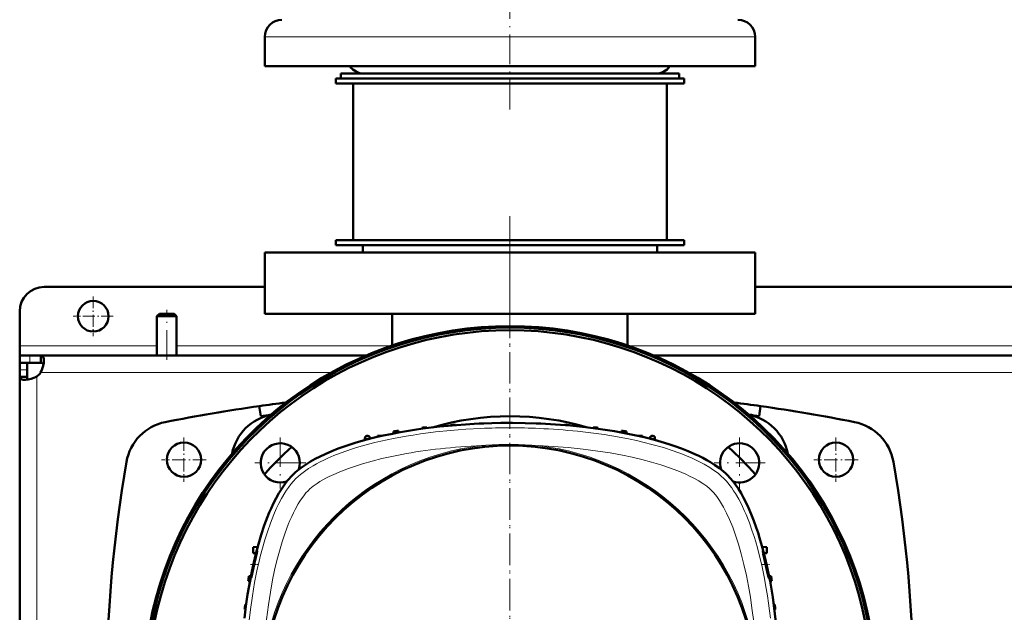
# Model space of a CAD drawing. Extents: x -2065 to 2446, y -1996 to 695.
# Tile 16 of 58: x -303 to 98, y -1396 to -1155. Entities that reach past the tile are written whole.
import ezdxf

# ---------------------------------------------------------------- set-up
doc = ezdxf.new("R2010")
doc.units = 0
doc.linetypes.add('DASHDOT', pattern=[18.5, 12, -3, 0.5, -3])

msp = doc.modelspace()

# ---------------------------------------------------------------- linework, layer by layer
at = {"color": 7, "linetype": 'DASHDOT', "lineweight": 18}
for p, q in [((-103.43, -1191.33), (-103.43, -1016.13)), ((-103.44, -1234.88), (-103.44, -1623.58)), ((-103.43, -1235.7), (-103.43, -1622.76)), ((-103.43, -1277.73), (-103.43, -1241.73)), ((-243.43, -1293.43), (-243.43, -1273.03)), ((-197.13, -1325.14), (-197.13, -1345.94)), ((-9.74, -1325.14), (-9.74, -1345.94)), ((-186.73, -1335.54), (-207.53, -1335.54)), ((0.66, -1335.54), (-20.14, -1335.54))]:
    msp.add_line(p, q, dxfattribs=at)
at = {"color": 7, "lineweight": 18}
for p, q in [((-191.19, -1161.73), (-203.43, -1161.73)), ((-3.43, -1161.73), (-191.19, -1161.73)), ((-247.43, -1287.73), (-303.43, -1287.73)), ((-151.69, -1287.73), (-239.43, -1287.73)), ((348.31, -1287.73), (-55.2, -1287.73)), ((-299.32, -1291.73), (-299.32, -1294.73)), ((-303.43, -1297.6), (-300.43, -1297.6)), ((-296.43, -1300.27), (-296.43, -1429.23)), ((-176.38, -1298.73), (-294.9, -1298.73)), ((323.62, -1298.73), (-30.51, -1298.73))]:
    msp.add_line(p, q, dxfattribs=at)
at = {"color": 7, "lineweight": 50}
for p, q in [((-203.43, -1173.73), (-203.43, -1161.73)), ((-3.43, -1173.73), (-3.43, -1161.73)), ((-191.19, -1173.73), (-203.43, -1173.73)), ((-3.43, -1173.73), (-191.19, -1173.73)), ((-172.43, -1176.73), (-42.88, -1176.73)), ((-172.43, -1176.73), (-172.43, -1178.73)), ((-155.65, -1176.73), (-162.93, -1176.73)), ((-43.93, -1176.73), (-155.65, -1176.73)), ((-42.88, -1176.73), (-34.43, -1176.73)), ((-34.43, -1176.73), (-34.43, -1178.73)), ((-174.43, -1178.73), (-103.43, -1178.73)), ((-174.43, -1178.73), (-174.43, -1180.73)), ((-174.43, -1180.73), (-103.43, -1180.73)), ((-172.43, -1178.73), (-42.88, -1178.73)), ((-167.43, -1180.73), (-167.43, -1244.73)), ((-103.43, -1178.73), (-32.43, -1178.73)), ((-103.43, -1180.73), (-32.43, -1180.73)), ((-42.88, -1178.73), (-34.43, -1178.73)), ((-39.43, -1180.73), (-39.43, -1244.73)), ((-32.43, -1178.73), (-32.43, -1180.73)), ((-174.43, -1244.73), (-103.43, -1244.73)), ((-174.43, -1244.73), (-174.43, -1246.73)), ((-167.43, -1244.73), (-103.43, -1244.73)), ((-103.43, -1244.73), (-39.43, -1244.73)), ((-103.43, -1244.73), (-32.43, -1244.73)), ((-32.43, -1244.73), (-32.43, -1246.73)), ((-174.43, -1246.73), (-103.43, -1246.73)), ((-163.43, -1249.73), (-163.43, -1246.73)), ((-103.43, -1246.73), (-32.43, -1246.73)), ((-43.43, -1249.73), (-43.43, -1246.73)), ((-3.43, -1249.73), (-203.43, -1249.73)), ((-203.43, -1274.73), (-203.43, -1249.73)), ((-3.43, -1249.73), (-3.43, -1274.73)), ((-203.43, -1263.73), (-293.43, -1263.73)), ((296.57, -1263.73), (-3.43, -1263.73)), ((-303.43, -1287.73), (-303.43, -1273.73)), ((-246.43, -1274.73), (-247.43, -1275.73)), ((-247.43, -1275.73), (-247.43, -1291.73)), ((-239.43, -1275.73), (-247.43, -1275.73)), ((-240.43, -1274.73), (-246.43, -1274.73)), ((-240.43, -1274.73), (-239.43, -1275.73)), ((-239.43, -1275.73), (-239.43, -1291.73)), ((-3.43, -1274.73), (-203.43, -1274.73)), ((-151.43, -1287.65), (-151.43, -1274.73)), ((-55.43, -1287.65), (-55.43, -1274.73)), ((-303.43, -1291.73), (-303.43, -1287.73)), ((-303.43, -1291.73), (-303.43, -1294.73)), ((-299.32, -1291.73), (-303.43, -1291.73)), ((-294.76, -1291.73), (-299.32, -1291.73)), ((-294.76, -1291.73), (-294.76, -1294.73)), ((-162.13, -1291.73), (-294.76, -1291.73)), ((337.87, -1291.73), (-44.76, -1291.73)), ((-303.43, -1294.73), (-303.3, -1294.73)), ((-303.43, -1294.73), (-303.43, -1297.6)), ((-299.32, -1294.73), (-303.43, -1294.73)), ((-300.43, -1294.73), (-300.43, -1297.6)), ((-299.32, -1294.73), (-294.76, -1294.73)), ((-303.43, -1297.6), (-303.43, -1300.41)), ((-303.43, -1300.41), (-300.43, -1300.41)), ((-303.43, -1300.41), (-303.43, -1429.23)), ((-300.43, -1300.41), (-300.43, -1297.6)), ((-205.09, -1316.45), (-205.68, -1312.36)), ((-1.78, -1316.45), (-1.19, -1312.36)), ((-139.31, -1321.22), (-139.32, -1321.61)), ((-137.31, -1321), (-137.3, -1321.34)), ((-127.68, -1320.14), (-127.69, -1320.29)), ((-125.68, -1320), (-125.68, -1320.12)), ((-116.06, -1319.48), (-116.06, -1319.52)), ((-114.06, -1319.41), (-114.06, -1319.43)), ((-92.81, -1319.41), (-92.81, -1319.43)), ((-90.81, -1319.48), (-90.81, -1319.52)), ((-81.18, -1320), (-81.19, -1320.12)), ((-79.18, -1320.14), (-79.18, -1320.29)), ((-69.56, -1321), (-69.57, -1321.34)), ((-67.56, -1321.22), (-67.55, -1321.61)), ((-162.59, -1325.46), (-162.59, -1325.64)), ((-160.51, -1325.69), (-160.52, -1325.45)), ((-157.43, -1324.53), (-157.45, -1324.94)), ((-155.66, -1324.53), (-157.43, -1324.53)), ((-150.93, -1322.72), (-150.96, -1323.55)), ((-148.93, -1322.43), (-148.91, -1323.16)), ((-57.93, -1322.43), (-57.96, -1323.16)), ((-55.93, -1322.72), (-55.91, -1323.55)), ((-49.43, -1324.53), (-51.21, -1324.53)), ((-49.43, -1324.53), (-49.42, -1324.94)), ((-46.36, -1325.69), (-46.35, -1325.45)), ((-44.28, -1325.46), (-44.28, -1325.64)), ((-162.62, -1326.25), (-162.59, -1325.64)), ((-44.25, -1326.25), (-44.28, -1325.64)), ((-243.43, -1334.25), (-243.43, -1334.21)), ((22.57, -1334.21), (22.57, -1334.25)), ((-236.41, -1341.23), (-236.46, -1341.23)), ((29.59, -1341.23), (29.54, -1341.23)), ((-206.34, -1369.76), (-208.17, -1369.86)), ((-208.17, -1372.36), (-208.17, -1369.86)), ((-207.04, -1372.42), (-208.17, -1372.36)), ((-0.53, -1369.76), (1.34, -1369.86)), ((0.17, -1372.42), (1.34, -1372.36)), ((1.34, -1369.86), (1.34, -1372.36)), ((-209.12, -1381.7), (-209.94, -1381.73)), ((3.08, -1381.73), (2.25, -1381.7)), ((-209.51, -1383.76), (-210.23, -1383.73)), ((3.36, -1383.73), (2.64, -1383.76)), ((-211.45, -1393.36), (-211.05, -1393.34)), ((4.58, -1393.36), (4.19, -1393.34)), ((-211.33, -1395.37), (-211.66, -1395.36)), ((4.79, -1395.36), (4.46, -1395.37))]:
    msp.add_line(p, q, dxfattribs=at)
at = {"color": 7, "linetype": 'DASHDOT', "lineweight": 18, "ltscale": 0.40625}
for p, q in [((-273.43, -1267.61), (-273.43, -1283.86)), ((-265.31, -1275.73), (-281.56, -1275.73))]:
    msp.add_line(p, q, dxfattribs=at)
at = {"color": 7, "linetype": 'DASHDOT', "lineweight": 18, "ltscale": 0.454999}
for p, q in [((-236.43, -1325.13), (-236.43, -1343.33)), ((29.57, -1325.13), (29.57, -1343.33))]:
    msp.add_line(p, q, dxfattribs=at)
at = {"color": 7, "linetype": 'DASHDOT', "lineweight": 18, "ltscale": 0.455}
for p, q in [((-227.33, -1334.23), (-245.53, -1334.23)), ((38.67, -1334.23), (20.47, -1334.23))]:
    msp.add_line(p, q, dxfattribs=at)
at = {"color": 7, "linetype": 'DASHDOT', "lineweight": 18, "ltscale": 0.076287}
msp.add_line((-209.33, -1376.93), (-206.27, -1376.93), dxfattribs=at)
at = {"color": 7, "linetype": 'DASHDOT', "lineweight": 18, "ltscale": 0.075502}
msp.add_line((-0.57, -1376.93), (2.45, -1376.93), dxfattribs=at)
at = {"color": 7, "lineweight": 50}
for points in [[(-294.76, -1291.73), (-294.37, -1291.79), (-294.06, -1291.96), (-293.83, -1292.27), (-293.66, -1292.69), (-293.58, -1293.15), (-293.56, -1293.69)], [(-293.56, -1293.69), (-293.63, -1294.75), (-293.85, -1295.92), (-294.21, -1297.13), (-294.52, -1297.95), (-294.9, -1298.73)], [(-294.76, -1294.73), (-294.3, -1294.78), (-293.94, -1294.94), (-293.7, -1295.2)], [(-301.48, -1301.61), (-301.95, -1301.59), (-302.38, -1301.53), (-302.65, -1301.45), (-302.88, -1301.35), (-303.11, -1301.2), (-303.27, -1301.02), (-303.4, -1300.74), (-303.43, -1300.41)], [(-296.43, -1300.27), (-297.01, -1300.55), (-297.6, -1300.8), (-298.79, -1301.2), (-299.97, -1301.47), (-301.07, -1301.6), (-301.48, -1301.61)], [(-299.96, -1301.47), (-300.23, -1301.23), (-300.39, -1300.87), (-300.43, -1300.41)], [(-103.43, -1319.23), (-97.19, -1319.3), (-90.98, -1319.51), (-84.8, -1319.85), (-78.68, -1320.34), (-72.63, -1320.97), (-69.55, -1321.34), (-66.5, -1321.76), (-63.62, -1322.19), (-60.77, -1322.66), (-56.69, -1323.39), (-52.67, -1324.21), (-48.73, -1325.11)], [(-178.8, -1331.92), (-176.16, -1330.78), (-173.46, -1329.71), (-170.71, -1328.73), (-168.64, -1328.04), (-166.55, -1327.38), (-162.34, -1326.18), (-158.14, -1325.11)], [(-48.73, -1325.11), (-44.53, -1326.18), (-40.32, -1327.38), (-38.23, -1328.04), (-36.16, -1328.73), (-33.41, -1329.71), (-30.71, -1330.78), (-28.07, -1331.92)], [(-28.07, -1331.92), (-26.43, -1332.68), (-24.75, -1333.52), (-23.18, -1334.36), (-21.62, -1335.26), (-19.79, -1336.42), (-18.01, -1337.68), (-16.3, -1339.04), (-15.49, -1339.76), (-14.71, -1340.51)], [(-211.74, -1398.82), (-211.15, -1394.01), (-210.45, -1389.26), (-209.98, -1386.42), (-209.48, -1383.6), (-208.76, -1379.89), (-207.96, -1376.23), (-207.1, -1372.65), (-206.04, -1368.7), (-204.9, -1364.85), (-203.65, -1361.14), (-202.32, -1357.56), (-201.61, -1355.83), (-200.88, -1354.15), (-199.86, -1351.97), (-198.8, -1349.89), (-197.69, -1347.91), (-196.39, -1345.81), (-195.04, -1343.87), (-194.3, -1342.91), (-193.56, -1342.01), (-192.86, -1341.24), (-192.16, -1340.51)], [(-6.12, -1353.87), (-4.98, -1356.51), (-3.92, -1359.21), (-2.93, -1361.95), (-2.24, -1364.03), (-1.58, -1366.12), (-0.38, -1370.33), (0.69, -1374.53)], [(-206.99, -1372.68), (-207.4, -1374.22), (-208.15, -1377.36), (-208.68, -1379.95), (-209.02, -1381.99), (-209.06, -1382.38), (-209.06, -1382.42), (-209.05, -1382.43), (-209.05, -1382.43), (-209.05, -1382.43), (-209.05, -1382.43)], [(-208.63, -1380.84), (-207.61, -1376.29), (-207.08, -1373.93), (-206.69, -1372.18), (-206.57, -1371.58), (-206.56, -1371.45)], [(-206.57, -1371.43), (-206.57, -1371.43), (-206.58, -1371.44), (-206.59, -1371.46), (-206.68, -1371.67)], [(-0.3, -1371.43), (-0.3, -1371.43), (-0.3, -1371.44), (-0.31, -1371.44), (-0.31, -1371.46), (-0.28, -1371.69)], [(1.97, -1380.84), (1.55, -1378.67), (1.03, -1376.25), (0.45, -1373.9), (-0.04, -1372.17), (-0.23, -1371.58), (-0.28, -1371.45)], [(-0.07, -1372.69), (0.99, -1377.39), (1.56, -1379.96), (2.04, -1381.99), (2.15, -1382.38), (2.17, -1382.43), (2.18, -1382.43), (2.18, -1382.43)], [(-209.05, -1382.43), (-209.05, -1382.43), (-209.04, -1382.43), (-209.02, -1382.39), (-208.91, -1382.02)], [(2.18, -1382.43), (2.18, -1382.43), (2.18, -1382.43), (2.18, -1382.43), (2.19, -1382.42), (2.19, -1382.38), (2.15, -1382.01)]]:
    msp.add_lwpolyline(points, dxfattribs=at)
at = {"color": 7, "lineweight": 18}
for points in [[(-115.29, -1321.49), (-121.47, -1321.83), (-127.63, -1322.3), (-133.75, -1322.93), (-136.82, -1323.3), (-139.88, -1323.72), (-142.87, -1324.16), (-145.83, -1324.65), (-151, -1325.6), (-153.55, -1326.12), (-156.08, -1326.68), (-158.59, -1327.28), (-161.08, -1327.91), (-163.54, -1328.59), (-165.97, -1329.3), (-168.01, -1329.94), (-170.03, -1330.61), (-172.67, -1331.56), (-175.25, -1332.57), (-177.75, -1333.64), (-179.32, -1334.37), (-180.86, -1335.13), (-182.33, -1335.9), (-183.76, -1336.71), (-185.59, -1337.84), (-187.31, -1339.02), (-188.9, -1340.26), (-189.86, -1341.08), (-190.74, -1341.92)], [(-16.13, -1341.92), (-17.22, -1340.9), (-18.42, -1339.89), (-19.73, -1338.9), (-20.78, -1338.18), (-21.87, -1337.46), (-24.21, -1336.08), (-26.72, -1334.77), (-29.39, -1333.52), (-31.16, -1332.76), (-32.98, -1332.03), (-34.9, -1331.3), (-36.85, -1330.61), (-40.85, -1329.32), (-44.98, -1328.13), (-49.24, -1327.05), (-51.79, -1326.46), (-54.37, -1325.9), (-59.62, -1324.89), (-64.96, -1324.01), (-70.39, -1323.26), (-75.88, -1322.63)], [(-28.71, -1341.61), (-30.14, -1340.89), (-31.62, -1340.19), (-33.25, -1339.47), (-34.94, -1338.78), (-38.3, -1337.52), (-41.95, -1336.3), (-45.71, -1335.19), (-49.57, -1334.17), (-53.51, -1333.24), (-57.51, -1332.41), (-62.53, -1331.49), (-67.62, -1330.69), (-70.61, -1330.29), (-73.62, -1329.92), (-79.67, -1329.29), (-85.76, -1328.82), (-91.88, -1328.48)], [(-147.59, -1332.07), (-151.67, -1332.88), (-155.69, -1333.78), (-159.64, -1334.77), (-163.53, -1335.87), (-167.31, -1337.08), (-169.24, -1337.76), (-171.13, -1338.46), (-172.77, -1339.12), (-174.38, -1339.8)], [(-174.38, -1339.8), (-177.14, -1341.09), (-178.48, -1341.78), (-179.78, -1342.5), (-180.94, -1343.19), (-182.05, -1343.89), (-183.66, -1345.03), (-185.05, -1346.17), (-185.8, -1346.87)], [(-190.74, -1341.92), (-191.8, -1343.05), (-192.83, -1344.28), (-193.82, -1345.6), (-194.54, -1346.65), (-195.24, -1347.73), (-196.59, -1350.02), (-197.7, -1352.12), (-198.75, -1354.3), (-199.74, -1356.56), (-200.45, -1358.3), (-201.13, -1360.07), (-202.41, -1363.69), (-203.46, -1366.99), (-204.42, -1370.36), (-205.31, -1373.78), (-205.92, -1376.3), (-206.49, -1378.85), (-207.05, -1381.57), (-207.58, -1384.32), (-208.5, -1389.79), (-209.3, -1395.31), (-209.96, -1400.89)], [(-21.07, -1346.87), (-22.02, -1346), (-23.13, -1345.1), (-24.37, -1344.2), (-25.37, -1343.54), (-26.44, -1342.88), (-28.71, -1341.61)], [(2.87, -1398.92), (2.5, -1395.85), (2.08, -1392.79), (1.64, -1389.8), (1.15, -1386.83), (0.26, -1381.99), (-0.74, -1377.21), (-1.88, -1372.5), (-2.51, -1370.13), (-3.17, -1367.79), (-3.85, -1365.58), (-4.56, -1363.4), (-5.78, -1359.96), (-7.1, -1356.63), (-7.82, -1354.97), (-8.58, -1353.34), (-9.31, -1351.85), (-10.07, -1350.4), (-11.45, -1348.02), (-12.18, -1346.87), (-12.93, -1345.77), (-13.68, -1344.74), (-14.46, -1343.77), (-15.28, -1342.81), (-16.13, -1341.92)], [(-185.8, -1346.87), (-186.67, -1347.82), (-187.57, -1348.93), (-188.46, -1350.17), (-189.13, -1351.17), (-189.79, -1352.23), (-191.06, -1354.51)], [(-2.68, -1417.68), (-3, -1411.8), (-3.45, -1405.95), (-4.01, -1400.37), (-4.7, -1394.84), (-5.37, -1390.32), (-6.13, -1385.84), (-6.99, -1381.42), (-7.98, -1376.96), (-9.09, -1372.6), (-10.19, -1368.76), (-11.39, -1365.03), (-12.57, -1361.79), (-13.84, -1358.67), (-15.04, -1356.05), (-16.3, -1353.59), (-17.1, -1352.2), (-17.92, -1350.88), (-19.06, -1349.23), (-20.22, -1347.8), (-21.07, -1346.87)], [(-191.06, -1354.51), (-191.78, -1355.94), (-192.48, -1357.42), (-193.19, -1359.05), (-193.89, -1360.73), (-195.15, -1364.1), (-196.37, -1367.75), (-197.48, -1371.51), (-198.5, -1375.37), (-199.42, -1379.31), (-200.26, -1383.31), (-201.18, -1388.33), (-201.97, -1393.42), (-202.38, -1396.41), (-202.75, -1399.42), (-203.38, -1405.47), (-203.85, -1411.56), (-204.19, -1417.68)]]:
    msp.add_lwpolyline(points, dxfattribs=at)
at = {"color": 7, "lineweight": 50}
for centre, radius in [((-273.43, -1275.73), 6.25), ((-236.43, -1334.23), 7), ((-103.43, -1429.23), 100.74), ((29.57, -1334.23), 7)]:
    msp.add_circle(centre, radius, dxfattribs=at)
at = {"color": 7, "lineweight": 18}
msp.add_circle((-103.43, -1429.23), 101, dxfattribs=at)
at = {"color": 7, "lineweight": 50}
for centre, radius, start, end in [((-196.43, -1161.73), 7, 90, 180), ((-10.43, -1161.73), 7, 360, 90), ((-162.93, -1169.73), 7, 214.8499, 270), ((-43.93, -1169.73), 7, 270, 325.1501), ((-293.43, -1273.73), 10, 90, 180), ((-103.44, -1429.23), 149.5, 309.2067, 230.8028), ((-103.43, -1429.23), 148.87, 309.4826, 230.5172), ((-103.43, -1429.23), 147.82, 309.9547, 230.0451), ((-300.56, -1294.61), 7, 306.0861, 323.9183), ((-103.43, -2029.23), 724.12, 98.1169, 101.19688), ((-103.43, -2029.23), 724.12, 97.24867, 98.1169), ((-103.43, -2029.23), 724.12, 81.88309, 82.75301), ((-103.43, -2029.23), 724.12, 78.80312, 81.88309), ((-197.05, -1335.62), 20.1, 101.1844, 168.81), ((-103.43, -2029.23), 720, 97.77946, 98.1169), ((-103.43, -1429.23), 112.7, 73.714, 106.286), ((-103.43, -2029.23), 720, 81.88309, 82.22222), ((-9.82, -1335.62), 20.1, 11.1132, 78.8816), ((-240.16, -1338.51), 20, 101.1969, 170.1439), ((-103.43, -1644.23), 325, 95.9829, 96.3375), ((-103.43, -1644.23), 325, 93.9256, 94.2791), ((-103.43, -1644.23), 325, 91.8735, 92.2263), ((-103.43, -1644.23), 325, 89.8237, 90.1763), ((-103.43, -1644.23), 325, 87.7737, 88.1265), ((-103.43, -1644.23), 325, 85.7209, 86.0744), ((-103.43, -1644.23), 325, 83.6625, 84.0172), ((33.29, -1338.51), 20, 9.8561, 78.8031), ((-161.59, -1325.49), 1, 100.3399, 178), ((-103.43, -1644.23), 325, 100.3274, 100.3399), ((-161.52, -1325.48), 1, 63.2924, 100.3274), ((-161.52, -1325.48), 1, 2, 63.2924), ((-103.43, -1644.23), 325, 98.0479, 98.4041), ((-103.43, -1644.23), 325, 81.5959, 81.9522), ((-45.35, -1325.48), 1, 116.6987, 178), ((-45.35, -1325.48), 1, 79.6727, 116.6987), ((-103.43, -1644.23), 325, 79.6601, 79.6727), ((-45.28, -1325.49), 1, 2, 79.6601), ((-197.13, -1335.54), 8, 340.2966, 289.7045), ((-103.44, -1429.23), 134, 131.6184, 138.3765), ((-9.74, -1335.54), 8, 73.6479, 199.7036), ((-103.44, -1429.23), 134, 41.6176, 48.3773), ((-9.74, -1335.54), 8, 250.2965, 73.6479), ((282.02, -1429.23), 550, 170.1439, 189.8561), ((-488.88, -1429.23), 550, 350.1439, 9.8561), ((-186.85, -1378.28), 20.9, 161.5709, 164.4634), ((-206.58, -1371.45), 0.0181, 345.2469, 52.7118), ((-0.31, -1371.46), 0.03, 20.9032, 64.4524), ((26.24, -1366.7), 26.98, 190.6516, 192.8383), ((111.57, -1429.23), 325, 171.5959, 171.9522), ((-253.39, -1370.83), 45.87, 345.8814, 347.3994), ((-27.59, -1386.13), 30.02, 7.8714, 10.1339), ((-318.43, -1429.23), 325, 8.0479, 8.4041), ((111.57, -1429.23), 325, 173.6625, 174.0172), ((-318.43, -1429.23), 325, 5.9829, 6.3375)]:
    msp.add_arc(centre, radius, start, end, dxfattribs=at)
at = {"color": 7, "lineweight": 18}
for centre, radius, start, end in [((-103.44, -1599.7), 278.46, 87.5597, 92.4395), ((-102.65, -1583.3), 262.04, 84.1371, 87.5794), ((-103.43, -1644.27), 324.07, 100.1495, 100.5184), ((-103.44, -1644.27), 324.07, 79.4816, 79.8505), ((-103.43, -1429.23), 101.41, 96.5423, 173.4568), ((-103.45, -1475.36), 147.33, 93.8374, 94.4935), ((-103.44, -1475.54), 147.51, 85.5067, 93.8371), ((-103.43, -1429.23), 101.41, 6.5424, 83.4568)]:
    msp.add_arc(centre, radius, start, end, dxfattribs=at)
at = {"color": 7, "lineweight": 50}
for centre, major_axis, ratio, start_param, end_param in [((-101.54, -1352.24), (96.68, -0.73), 0.341319, 1.592988, 2.19875), ((-106.21, -1349.89), (90.71, 0.42), 0.335978, 2.496909, 2.814666), ((-24.09, -1426.46), (0.42, -90.71), 0.335977, 2.496911, 2.814667), ((-26.44, -1431.13), (-0.73, -96.68), 0.341319, 1.592988, 2.198749)]:
    msp.add_ellipse(centre, major_axis=major_axis, ratio=ratio, start_param=start_param, end_param=end_param, dxfattribs=at)
at = {"color": 7, "lineweight": 18}
msp.add_ellipse((-99.3, -1360.82), major_axis=(95.23, -1.54), ratio=0.341842, start_param=1.741831, end_param=2.108111, dxfattribs=at)

doc.saveas('drawing.dxf')
